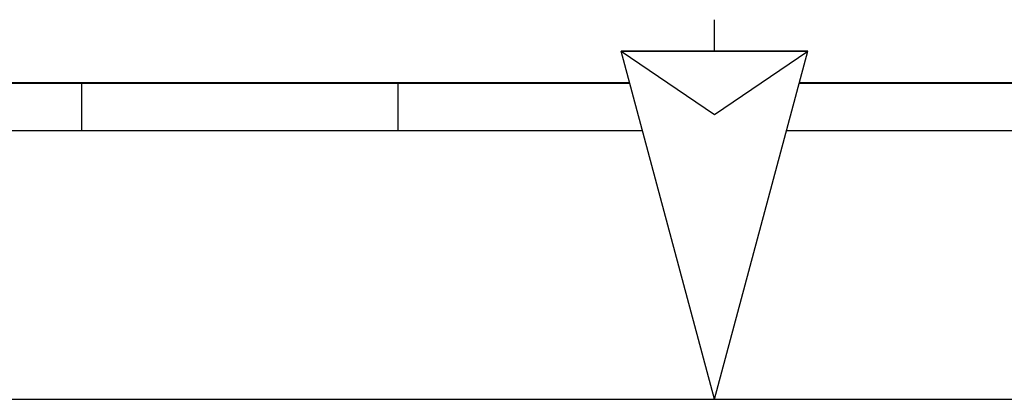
# Model space of a CAD drawing. Header units: millimetres. Extents: x 0 to 420, y 0 to 297.
# Tile 3 of 10: x 188 to 219, y 0 to 12. Entities that reach past the tile are written whole.
import ezdxf

# ---------------------------------------------------------------- set-up
doc = ezdxf.new("R2010")
doc.units = ezdxf.units.MM
doc.layers.add('SLD-0', color=179, linetype='Continuous')

# ---------------------------------------------------------------- blocks, each defined once
blk = doc.blocks.new('Bloc8')
at = {"layer": 'SLD-0'}
for p, q in [((210, 11), (210, 12)), ((210, 11), (207.053, 11)), ((207.053, 11), (210, 9)), ((207.053, 11), (210, 9)), ((210, 0), (207.053, 11)), ((207.053, 11), (212.947, 11)), ((210, 9), (212.947, 11)), ((212.947, 11), (210, 11)), ((210, 9), (212.947, 11)), ((210, 0), (212.947, 11)), ((160, 10), (207.321, 10)), ((190, 8.5), (190, 10)), ((200, 8.5), (200, 10)), ((212.679, 10), (260, 10)), ((160, 8.5), (207.722, 8.5)), ((212.278, 8.5), (260, 8.5))]:
    blk.add_line(p, q, dxfattribs=at)
at = {"layer": 'SLD-0', "color": 1, "lineweight": 40}
for p, q in [((10, 10), (207.321, 10)), ((212.679, 10), (410, 10))]:
    blk.add_line(p, q, dxfattribs=at)
at = {"layer": 'SLD-0', "color": 5}
blk.add_line((0, 0), (420, 0), dxfattribs=at)

msp = doc.modelspace()

# ---------------------------------------------------------------- block references
at = {"color": 7, "linetype": 'Continuous'}
msp.add_blockref('Bloc8', (0, 0), dxfattribs=at)

doc.saveas('drawing.dxf')
